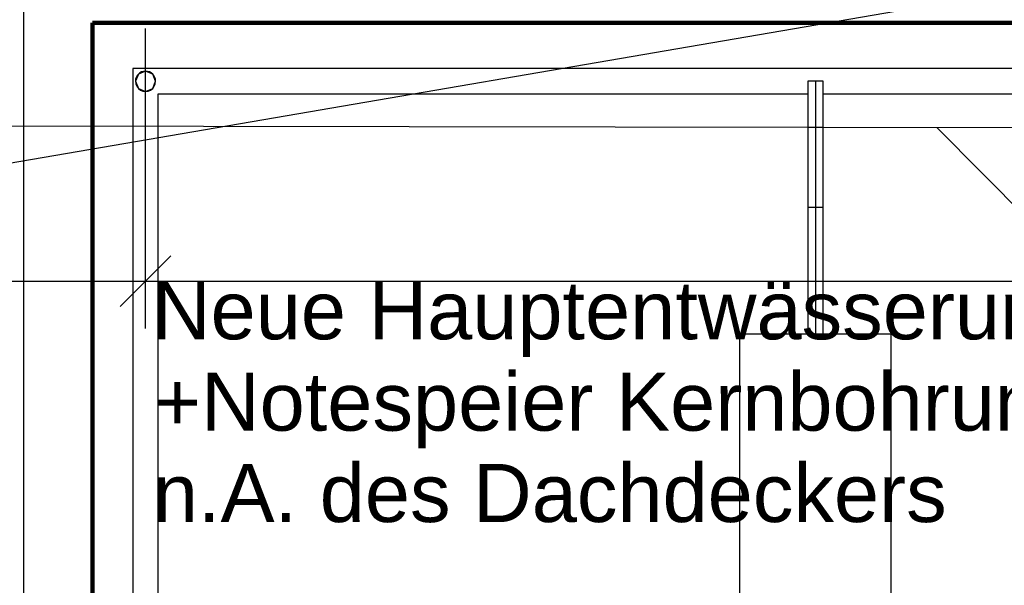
# Model space of a CAD drawing. Header units: metres. Extents: x -2 to 57.6, y -0.5 to 41.5.
# Tile 12 of 41: x 13.6 to 17.5, y 26.7 to 28.9. Entities that reach past the tile are written whole.
import ezdxf
from ezdxf.enums import TextEntityAlignment as Align

# ---------------------------------------------------------------- set-up
doc = ezdxf.new("R2010")
doc.units = ezdxf.units.M
doc.layers.add('ITB_ELT_Blitzschutz', color=5, linetype='Continuous')
doc.layers.add('ITB_XXX_xRef', color=251, linetype='Continuous')
doc.styles.add('ARIAL', font='txt', dxfattribs={"height": 0.2})

# ---------------------------------------------------------------- blocks, each defined once
blk = doc.blocks.new('ITB_1003-ID-102-8-535-128')
at = {"layer": 'ITB_XXX_xRef', "lineweight": 25}
for p, q in [((209.1112, 162.5363), (209.1112, 177.9763)), ((209.5433, 177.1442), (209.5431, 165.0907)), ((222.7915, 177.1442), (209.5433, 177.1442)), ((209.6431, 165.0907), (209.6433, 177.0442)), ((209.6433, 177.0442), (222.7915, 177.0442)), ((219.3238, 170.2563), (212.7242, 176.9104)), ((209.6933, 176.4032), (209.4933, 176.2032)), ((208.0812, 176.3032), (209.5933, 176.3032)), ((211.9433, 176.0942), (211.9433, 174.8942)), ((212.5433, 174.8942), (212.5433, 176.0942))]:
    blk.add_line(p, q, dxfattribs=at)
at = {"layer": 'ITB_XXX_xRef', "lineweight": 25, "style": 'ARIAL'}
for s, p, p2 in [('Neue', (209.6189, 176.0732), (210.3861, 176.0732)), ('+Notespeier', (209.6253, 175.7117), (211.365, 175.7117)), ('Kernbohrung', (211.4543, 175.7117), (213.3101, 175.7117)), ('n.A. des Dachdeckers', (209.6221, 175.3503), (212.7625, 175.3503))]:
    blk.add_text(s, height=0.23, dxfattribs=at).set_placement(p, p2, align=Align.FIT)
at = {"lineweight": 25}
for points in [[(209.5933, 177.1342), (209.6215, 177.1225), (209.565, 177.1225)], [(212.2433, 177.0942), (212.2133, 177.0942), (212.2133, 176.5942), (212.2733, 176.5942), (212.2733, 177.0942)]]:
    blk.add_wipeout(points, dxfattribs=at).dxf.layer = 'ITB_XXX_xRef'
at = {"layer": 'ITB_XXX_xRef', "lineweight": 25}
for p, q in [((212.2433, 177.0942), (212.2133, 177.0942)), ((212.2133, 177.0942), (212.2133, 176.5942)), ((212.2433, 177.0942), (212.2133, 177.0942)), ((212.2733, 177.0942), (212.2433, 177.0942)), ((212.2733, 177.0942), (212.2433, 177.0942)), ((212.2733, 176.5942), (212.2733, 177.0942)), ((208.9712, 176.9181), (214.0281, 176.9092)), ((212.2133, 176.5942), (212.2733, 176.5942))]:
    blk.add_line(p, q, dxfattribs=at)
at = {"lineweight": 25}
blk.add_wipeout([(209.565, 177.1225), (209.6215, 177.1225), (209.6333, 177.0942)], dxfattribs=at).dxf.layer = 'ITB_XXX_xRef'
for points in [[(209.565, 177.1225), (209.6333, 177.0942), (209.5533, 177.0942)], [(212.2433, 176.0942), (212.2733, 176.0942), (212.2733, 176.5942), (212.2133, 176.5942), (212.2133, 176.0942)]]:
    blk.add_wipeout(points, dxfattribs=at).dxf.layer = 'ITB_XXX_xRef'
at = {"layer": 'ITB_XXX_xRef', "lineweight": 25}
for p, q in [((209.5933, 177.1342), (209.565, 177.1225)), ((209.6215, 177.1225), (209.5933, 177.1342)), ((212.2133, 177.0942), (212.2133, 176.5942)), ((212.2433, 177.0942), (212.2433, 176.0942)), ((212.2733, 176.5942), (212.2733, 177.0942)), ((212.2733, 176.5942), (212.2133, 176.5942)), ((212.2133, 176.5942), (212.2133, 176.0942)), ((212.2133, 176.5942), (212.2133, 176.0942)), ((212.2733, 176.0942), (212.2733, 176.5942)), ((212.2733, 176.0942), (212.2733, 176.5942)), ((209.5933, 176.3032), (222.7915, 176.3032)), ((212.5433, 176.0942), (211.9433, 176.0942)), ((212.2133, 176.0942), (212.2433, 176.0942)), ((212.2133, 176.0942), (212.2433, 176.0942)), ((212.2433, 176.0942), (212.2733, 176.0942)), ((212.2433, 176.0942), (212.2733, 176.0942))]:
    blk.add_line(p, q, dxfattribs=at)
at = {"layer": 'ITB_XXX_xRef', "lineweight": 25, "style": 'ARIAL'}
blk.add_text('Hauptentwässerung', height=0.23, dxfattribs=at).set_placement((210.4754, 176.0732), (213.3304, 176.0732), align=Align.FIT)
at = {"lineweight": 25}
blk.add_wipeout([(209.5533, 177.0942), (209.6333, 177.0942), (209.565, 177.0659)], dxfattribs=at).dxf.layer = 'ITB_XXX_xRef'
blk.add_wipeout([(209.565, 177.0659), (209.6333, 177.0942), (209.6215, 177.0659)], dxfattribs=at).dxf.layer = 'ITB_XXX_xRef'
at = {"layer": 'ITB_XXX_xRef', "lineweight": 25}
for p, q in [((209.565, 177.1225), (209.5533, 177.0942)), ((209.6333, 177.0942), (209.6215, 177.1225)), ((209.5533, 177.0942), (209.5533, 177.0942)), ((209.5533, 177.0942), (209.5533, 177.0942)), ((209.6333, 177.0942), (209.6333, 177.0942)), ((209.6333, 177.0942), (209.6333, 177.0942))]:
    blk.add_line(p, q, dxfattribs=at)
blk.add_arc((209.5933, 177.0942), 0.04, 359.9993, 179.9993, dxfattribs=at)
at = {"lineweight": 25}
blk.add_wipeout([(209.565, 177.0659), (209.6215, 177.0659), (209.5933, 177.0542)], dxfattribs=at).dxf.layer = 'ITB_XXX_xRef'
at = {"layer": 'ITB_XXX_xRef', "lineweight": 25}
for p, q in [((213.0333, 177.4521), (207.5364, 176.5078)), ((209.5933, 176.1157), (209.5933, 177.3032)), ((209.5533, 177.0942), (209.565, 177.0659)), ((209.6215, 177.0659), (209.6333, 177.0942)), ((209.565, 177.0659), (209.5933, 177.0542)), ((209.5933, 177.0542), (209.6215, 177.0659))]:
    blk.add_line(p, q, dxfattribs=at)
blk.add_arc((209.5933, 177.0942), 0.04, 179.9993, 359.9993, dxfattribs=at)

msp = doc.modelspace()

# ---------------------------------------------------------------- block references
at = {"layer": 'ITB_XXX_xRef', "lineweight": 25}
msp.add_blockref('ITB_1003-ID-102-8-535-128', (-195.4999, -148.4381), dxfattribs=at)

# ---------------------------------------------------------------- next in the draw order: linework, layer by layer
at = {"layer": 'ITB_ELT_Blitzschutz', "color": 5, "lineweight": 100}
for p, q in [((13.8836, 25.0461), (13.8836, 28.8868)), ((13.8836, 28.8868), (18.0684, 28.8868))]:
    msp.add_line(p, q, dxfattribs=at)

doc.saveas('drawing.dxf')
